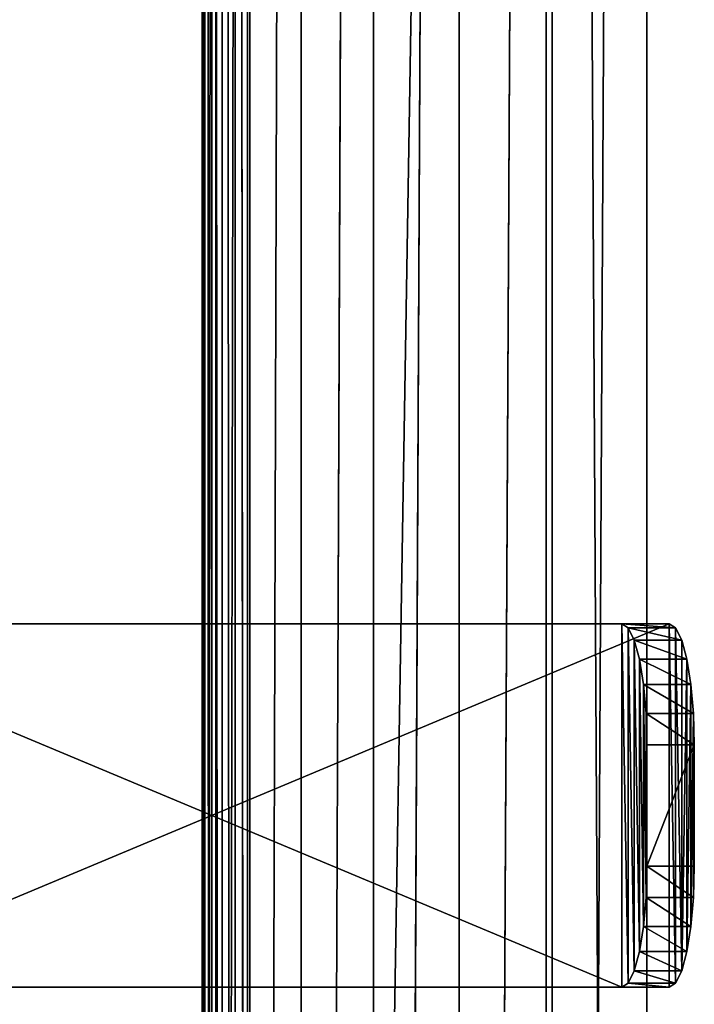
# Model space of a CAD drawing. Extents: x -49 to 1229, y -1056 to 1083.
# Tile 35 of 146: x 525 to 580, y -3 to 79. Entities that reach past the tile are written whole.
import ezdxf

# ---------------------------------------------------------------- set-up
doc = ezdxf.new("R2010")
doc.units = 0
doc.header["$LTSCALE"] = 25.4
doc.layers.get('0').update_dxf_attribs({"color": 13, "linetype": 'CONTINUOUS'})
doc.layers.add('STEEL', color=32, linetype='CONTINUOUS')
doc.layers.add('WOOD', color=32, linetype='CONTINUOUS')

# ---------------------------------------------------------------- blocks, each defined once
blk = doc.blocks.new('LVI293_01_03_01')
at = {"color": 0}
for p, q in [((460.246, 437.677, -51.127), (460.039, 436.7, -53.539)), ((460.039, 436.7, -33.539), (460.246, 437.677, -35.951)), ((460.246, 437.677, -51.127), (460.039, 436.7, -53.539)), ((460.039, 436.7, -33.539), (460.246, 437.677, -35.951)), ((460.317, 438.011, -48.539), (460.246, 437.677, -51.127)), ((460.246, 437.677, -35.951), (460.317, 438.011, -38.539)), ((460.317, 438.011, -48.539), (460.246, 437.677, -51.127)), ((460.246, 437.677, -35.951), (460.317, 438.011, -38.539)), ((464.23, 437.179, -48.539), (460.246, 437.677, -51.127)), ((464.23, 437.179, -48.539), (460.246, 437.677, -51.127)), ((464.159, 436.846, -51.127), (460.246, 437.677, -51.127)), ((464.159, 436.846, -51.127), (460.246, 437.677, -51.127)), ((463.951, 435.869, -33.539), (460.246, 437.677, -35.951)), ((463.951, 435.869, -33.539), (460.246, 437.677, -35.951)), ((464.159, 436.846, -35.951), (460.246, 437.677, -35.951)), ((464.159, 436.846, -35.951), (460.246, 437.677, -35.951)), ((460.317, 438.011, -38.539), (460.317, 438.011, -48.539)), ((460.317, 438.011, -48.539), (464.23, 437.179, -48.539)), ((464.159, 436.846, -35.951), (460.317, 438.011, -38.539)), ((464.159, 436.846, -35.951), (460.317, 438.011, -38.539)), ((464.23, 437.179, -38.539), (460.317, 438.011, -38.539)), ((460.317, 438.011, -48.539), (464.23, 437.179, -48.539)), ((460.317, 438.011, -38.539), (460.317, 438.011, -48.539)), ((464.23, 437.179, -38.539), (460.317, 438.011, -38.539)), ((460.039, 436.7, -53.539), (459.708, 435.146, -55.61)), ((459.708, 435.146, -31.468), (460.039, 436.7, -33.539)), ((460.039, 436.7, -53.539), (459.708, 435.146, -55.61)), ((459.708, 435.146, -31.468), (460.039, 436.7, -33.539)), ((464.159, 436.846, -51.127), (460.039, 436.7, -53.539)), ((464.159, 436.846, -51.127), (460.039, 436.7, -53.539)), ((463.951, 435.869, -53.539), (460.039, 436.7, -53.539)), ((463.951, 435.869, -53.539), (460.039, 436.7, -53.539)), ((463.621, 434.314, -31.468), (460.039, 436.7, -33.539)), ((463.621, 434.314, -31.468), (460.039, 436.7, -33.539)), ((463.951, 435.869, -33.539), (460.039, 436.7, -33.539)), ((463.951, 435.869, -33.539), (460.039, 436.7, -33.539)), ((463.951, 435.869, -53.539), (464.159, 436.846, -51.127)), ((464.159, 436.846, -35.951), (463.951, 435.869, -33.539)), ((463.951, 435.869, -53.539), (464.159, 436.846, -51.127)), ((464.159, 436.846, -35.951), (463.951, 435.869, -33.539)), ((464.159, 436.846, -51.127), (464.23, 437.179, -48.539)), ((464.23, 437.179, -38.539), (464.159, 436.846, -35.951)), ((464.159, 436.846, -51.127), (464.23, 437.179, -48.539)), ((464.23, 437.179, -38.539), (464.159, 436.846, -35.951)), ((464.23, 437.179, -48.539), (464.23, 437.179, -38.539)), ((464.23, 437.179, -48.539), (464.23, 437.179, -38.539)), ((463.951, 435.869, -53.539), (459.708, 435.146, -55.61)), ((463.951, 435.869, -53.539), (459.708, 435.146, -55.61)), ((463.621, 434.314, -55.61), (463.951, 435.869, -53.539)), ((463.951, 435.869, -33.539), (463.621, 434.314, -31.468)), ((463.621, 434.314, -55.61), (463.951, 435.869, -53.539)), ((463.951, 435.869, -33.539), (463.621, 434.314, -31.468)), ((459.708, 435.146, -55.61), (459.278, 433.12, -57.2)), ((459.278, 433.12, -29.879), (459.708, 435.146, -31.468)), ((459.708, 435.146, -55.61), (459.278, 433.12, -57.2)), ((459.278, 433.12, -29.879), (459.708, 435.146, -31.468)), ((463.621, 434.314, -55.61), (459.708, 435.146, -55.61)), ((463.621, 434.314, -55.61), (459.708, 435.146, -55.61)), ((463.19, 432.288, -29.879), (459.708, 435.146, -31.468)), ((463.19, 432.288, -29.879), (459.708, 435.146, -31.468)), ((463.621, 434.314, -31.468), (459.708, 435.146, -31.468)), ((463.621, 434.314, -31.468), (459.708, 435.146, -31.468)), ((463.621, 434.314, -55.61), (459.278, 433.12, -57.2)), ((463.621, 434.314, -55.61), (459.278, 433.12, -57.2)), ((463.19, 432.288, -57.2), (463.621, 434.314, -55.61)), ((463.621, 434.314, -31.468), (463.19, 432.288, -29.879)), ((463.19, 432.288, -57.2), (463.621, 434.314, -55.61)), ((463.621, 434.314, -31.468), (463.19, 432.288, -29.879)), ((459.278, 433.12, -57.2), (458.776, 430.761, -58.199)), ((458.776, 430.761, -28.88), (459.278, 433.12, -29.879)), ((459.278, 433.12, -57.2), (458.776, 430.761, -58.199)), ((458.776, 430.761, -28.88), (459.278, 433.12, -29.879)), ((463.19, 432.288, -57.2), (459.278, 433.12, -57.2)), ((463.19, 432.288, -57.2), (459.278, 433.12, -57.2)), ((462.689, 429.929, -28.88), (459.278, 433.12, -29.879)), ((462.689, 429.929, -28.88), (459.278, 433.12, -29.879)), ((463.19, 432.288, -29.879), (459.278, 433.12, -29.879)), ((463.19, 432.288, -29.879), (459.278, 433.12, -29.879)), ((463.19, 432.288, -57.2), (458.776, 430.761, -58.199)), ((463.19, 432.288, -57.2), (458.776, 430.761, -58.199)), ((462.689, 429.929, -58.199), (463.19, 432.288, -57.2)), ((463.19, 432.288, -29.879), (462.689, 429.929, -28.88)), ((462.689, 429.929, -58.199), (463.19, 432.288, -57.2)), ((463.19, 432.288, -29.879), (462.689, 429.929, -28.88)), ((458.776, 430.761, -58.199), (458.238, 428.229, -58.539)), ((458.238, 428.229, -28.539), (458.776, 430.761, -28.88)), ((458.776, 430.761, -58.199), (458.238, 428.229, -58.539)), ((458.238, 428.229, -28.539), (458.776, 430.761, -28.88)), ((462.689, 429.929, -58.199), (458.776, 430.761, -58.199)), ((462.689, 429.929, -58.199), (458.776, 430.761, -58.199)), ((462.151, 427.398, -28.539), (458.776, 430.761, -28.88)), ((462.151, 427.398, -28.539), (458.776, 430.761, -28.88)), ((462.689, 429.929, -28.88), (458.776, 430.761, -28.88)), ((462.689, 429.929, -28.88), (458.776, 430.761, -28.88)), ((462.689, 429.929, -58.199), (458.238, 428.229, -58.539)), ((462.689, 429.929, -58.199), (458.238, 428.229, -58.539)), ((462.151, 427.398, -58.539), (462.689, 429.929, -58.199)), ((462.689, 429.929, -28.88), (462.151, 427.398, -28.539)), ((462.151, 427.398, -58.539), (462.689, 429.929, -58.199)), ((462.689, 429.929, -28.88), (462.151, 427.398, -28.539)), ((458.238, 428.229, -58.539), (386.6, 91.199, -58.539)), ((386.6, 91.199, -28.539), (458.238, 428.229, -28.539)), ((458.238, 428.229, -58.539), (386.6, 91.199, -58.539)), ((386.6, 91.199, -28.539), (458.238, 428.229, -28.539)), ((462.151, 427.398, -58.539), (458.238, 428.229, -58.539)), ((458.238, 428.229, -28.539), (462.151, 427.398, -28.539)), ((462.151, 427.398, -58.539), (458.238, 428.229, -58.539)), ((458.238, 428.229, -28.539), (462.151, 427.398, -28.539)), ((390.513, 90.368, -58.539), (462.151, 427.398, -58.539)), ((462.151, 427.398, -28.539), (390.513, 90.368, -28.539)), ((390.513, 90.368, -58.539), (462.151, 427.398, -58.539)), ((462.151, 427.398, -28.539), (390.513, 90.368, -28.539))]:
    blk.add_line(p, q, dxfattribs=at)
at = {"color": 252}
mesh = blk.add_polyface(dxfattribs=at)
corners = [(458.238, 428.229, -28.539), (386.6, 91.199, -58.539), (386.6, 91.199, -28.539), (458.238, 428.229, -58.539), (458.776, 430.761, -28.88), (458.776, 430.761, -58.199), (459.278, 433.12, -29.879), (459.278, 433.12, -57.2), (459.708, 435.146, -31.468), (459.708, 435.146, -55.61), (460.039, 436.7, -33.539), (460.039, 436.7, -53.539), (460.246, 437.677, -35.951), (460.246, 437.677, -51.127), (460.317, 438.011, -38.539), (460.317, 438.011, -48.539)]
mesh.append_faces([[corners[k] for k in face] for face in [(0, 1, 2), (13, 14, 15)]], dxfattribs={"vtx0": -1, "color": 252})
mesh.append_faces([[corners[k] for k in face] for face in [(1, 0, 3), (3, 4, 5), (5, 6, 7), (7, 8, 9), (9, 10, 11), (11, 12, 13)]], dxfattribs={"vtx0": -1, "vtx1": -1, "color": 252})
mesh.append_faces([[corners[k] for k in face] for face in [(3, 0, 4), (5, 4, 6), (7, 6, 8), (9, 8, 10), (11, 10, 12), (13, 12, 14)]], dxfattribs={"vtx0": -1, "vtx2": -1, "color": 252})
mesh = blk.add_polyface(dxfattribs=at)
corners = [(464.159, 436.846, -51.127), (460.039, 436.7, -53.539), (460.246, 437.677, -51.127)]
mesh.append_faces([[corners[k] for k in face] for face in [(0, 1, 2)]], dxfattribs={"color": 252})
mesh = blk.add_polyface(dxfattribs=at)
corners = [(463.951, 435.869, -33.539), (460.246, 437.677, -35.951), (460.039, 436.7, -33.539)]
mesh.append_faces([[corners[k] for k in face] for face in [(0, 1, 2)]], dxfattribs={"color": 252})
mesh = blk.add_polyface(dxfattribs=at)
corners = [(464.23, 437.179, -48.539), (460.246, 437.677, -51.127), (460.317, 438.011, -48.539)]
mesh.append_faces([[corners[k] for k in face] for face in [(0, 1, 2)]], dxfattribs={"color": 252})
mesh = blk.add_polyface(dxfattribs=at)
corners = [(464.159, 436.846, -35.951), (460.317, 438.011, -38.539), (460.246, 437.677, -35.951)]
mesh.append_faces([[corners[k] for k in face] for face in [(0, 1, 2)]], dxfattribs={"color": 252})
mesh = blk.add_polyface(dxfattribs=at)
corners = [(464.23, 437.179, -48.539), (464.159, 436.846, -51.127), (460.246, 437.677, -51.127)]
mesh.append_faces([[corners[k] for k in face] for face in [(0, 1, 2)]], dxfattribs={"color": 252})
mesh = blk.add_polyface(dxfattribs=at)
corners = [(463.951, 435.869, -33.539), (464.159, 436.846, -35.951), (460.246, 437.677, -35.951)]
mesh.append_faces([[corners[k] for k in face] for face in [(0, 1, 2)]], dxfattribs={"color": 252})
mesh = blk.add_polyface(dxfattribs=at)
corners = [(464.159, 436.846, -35.951), (464.23, 437.179, -38.539), (460.317, 438.011, -38.539)]
mesh.append_faces([[corners[k] for k in face] for face in [(0, 1, 2)]], dxfattribs={"color": 252})
mesh = blk.add_polyface(dxfattribs=at)
corners = [(460.317, 438.011, -38.539), (464.23, 437.179, -48.539), (460.317, 438.011, -48.539), (464.23, 437.179, -38.539)]
mesh.append_faces([[corners[k] for k in face] for face in [(0, 1, 2), (1, 0, 3)]], dxfattribs={"vtx0": -1, "color": 252})
mesh = blk.add_polyface(dxfattribs=at)
corners = [(462.151, 427.398, -58.539), (390.513, 90.368, -28.539), (390.513, 90.368, -58.539), (462.151, 427.398, -28.539), (462.689, 429.929, -28.88), (462.689, 429.929, -58.199), (463.19, 432.288, -29.879), (463.19, 432.288, -57.2), (463.621, 434.314, -55.61), (463.621, 434.314, -31.468), (463.951, 435.869, -53.539), (463.951, 435.869, -33.539), (464.159, 436.846, -51.127), (464.159, 436.846, -35.951), (464.23, 437.179, -48.539), (464.23, 437.179, -38.539)]
mesh.append_faces([[corners[k] for k in face] for face in [(0, 1, 2), (13, 14, 15)]], dxfattribs={"vtx0": -1, "color": 252})
mesh.append_faces([[corners[k] for k in face] for face in [(1, 0, 3), (3, 0, 4), (4, 5, 6), (6, 8, 9), (9, 10, 11), (11, 12, 13)]], dxfattribs={"vtx0": -1, "vtx1": -1, "color": 252})
mesh.append_faces([[corners[k] for k in face] for face in [(4, 0, 5), (6, 5, 7), (6, 7, 8), (9, 8, 10), (11, 10, 12), (13, 12, 14)]], dxfattribs={"vtx0": -1, "vtx2": -1, "color": 252})
mesh = blk.add_polyface(dxfattribs=at)
corners = [(463.951, 435.869, -53.539), (459.708, 435.146, -55.61), (460.039, 436.7, -53.539)]
mesh.append_faces([[corners[k] for k in face] for face in [(0, 1, 2)]], dxfattribs={"color": 252})
mesh = blk.add_polyface(dxfattribs=at)
corners = [(463.621, 434.314, -31.468), (460.039, 436.7, -33.539), (459.708, 435.146, -31.468)]
mesh.append_faces([[corners[k] for k in face] for face in [(0, 1, 2)]], dxfattribs={"color": 252})
mesh = blk.add_polyface(dxfattribs=at)
corners = [(464.159, 436.846, -51.127), (463.951, 435.869, -53.539), (460.039, 436.7, -53.539)]
mesh.append_faces([[corners[k] for k in face] for face in [(0, 1, 2)]], dxfattribs={"color": 252})
mesh = blk.add_polyface(dxfattribs=at)
corners = [(463.621, 434.314, -31.468), (463.951, 435.869, -33.539), (460.039, 436.7, -33.539)]
mesh.append_faces([[corners[k] for k in face] for face in [(0, 1, 2)]], dxfattribs={"color": 252})
mesh = blk.add_polyface(dxfattribs=at)
corners = [(463.951, 435.869, -53.539), (463.621, 434.314, -55.61), (459.708, 435.146, -55.61)]
mesh.append_faces([[corners[k] for k in face] for face in [(0, 1, 2)]], dxfattribs={"color": 252})
mesh = blk.add_polyface(dxfattribs=at)
corners = [(463.621, 434.314, -55.61), (459.278, 433.12, -57.2), (459.708, 435.146, -55.61)]
mesh.append_faces([[corners[k] for k in face] for face in [(0, 1, 2)]], dxfattribs={"color": 252})
mesh = blk.add_polyface(dxfattribs=at)
corners = [(463.19, 432.288, -29.879), (459.708, 435.146, -31.468), (459.278, 433.12, -29.879)]
mesh.append_faces([[corners[k] for k in face] for face in [(0, 1, 2)]], dxfattribs={"color": 252})
mesh = blk.add_polyface(dxfattribs=at)
corners = [(463.621, 434.314, -31.468), (459.708, 435.146, -31.468), (463.19, 432.288, -29.879)]
mesh.append_faces([[corners[k] for k in face] for face in [(0, 1, 2)]], dxfattribs={"color": 252})
mesh = blk.add_polyface(dxfattribs=at)
corners = [(463.621, 434.314, -55.61), (463.19, 432.288, -57.2), (459.278, 433.12, -57.2)]
mesh.append_faces([[corners[k] for k in face] for face in [(0, 1, 2)]], dxfattribs={"color": 252})
mesh = blk.add_polyface(dxfattribs=at)
corners = [(463.19, 432.288, -57.2), (458.776, 430.761, -58.199), (459.278, 433.12, -57.2)]
mesh.append_faces([[corners[k] for k in face] for face in [(0, 1, 2)]], dxfattribs={"color": 252})
mesh = blk.add_polyface(dxfattribs=at)
corners = [(462.689, 429.929, -28.88), (459.278, 433.12, -29.879), (458.776, 430.761, -28.88)]
mesh.append_faces([[corners[k] for k in face] for face in [(0, 1, 2)]], dxfattribs={"color": 252})
mesh = blk.add_polyface(dxfattribs=at)
corners = [(463.19, 432.288, -29.879), (459.278, 433.12, -29.879), (462.689, 429.929, -28.88)]
mesh.append_faces([[corners[k] for k in face] for face in [(0, 1, 2)]], dxfattribs={"color": 252})
mesh = blk.add_polyface(dxfattribs=at)
corners = [(463.19, 432.288, -57.2), (462.689, 429.929, -58.199), (458.776, 430.761, -58.199)]
mesh.append_faces([[corners[k] for k in face] for face in [(0, 1, 2)]], dxfattribs={"color": 252})
mesh = blk.add_polyface(dxfattribs=at)
corners = [(462.689, 429.929, -58.199), (458.238, 428.229, -58.539), (458.776, 430.761, -58.199)]
mesh.append_faces([[corners[k] for k in face] for face in [(0, 1, 2)]], dxfattribs={"color": 252})
mesh = blk.add_polyface(dxfattribs=at)
corners = [(462.151, 427.398, -28.539), (458.776, 430.761, -28.88), (458.238, 428.229, -28.539)]
mesh.append_faces([[corners[k] for k in face] for face in [(0, 1, 2)]], dxfattribs={"color": 252})
mesh = blk.add_polyface(dxfattribs=at)
corners = [(462.689, 429.929, -28.88), (458.776, 430.761, -28.88), (462.151, 427.398, -28.539)]
mesh.append_faces([[corners[k] for k in face] for face in [(0, 1, 2)]], dxfattribs={"color": 252})
mesh = blk.add_polyface(dxfattribs=at)
corners = [(462.689, 429.929, -58.199), (462.151, 427.398, -58.539), (458.238, 428.229, -58.539)]
mesh.append_faces([[corners[k] for k in face] for face in [(0, 1, 2)]], dxfattribs={"color": 252})
mesh = blk.add_polyface(dxfattribs=at)
corners = [(458.238, 428.229, -58.539), (390.513, 90.368, -58.539), (386.6, 91.199, -58.539), (462.151, 427.398, -58.539)]
mesh.append_faces([[corners[k] for k in face] for face in [(0, 1, 2), (1, 0, 3)]], dxfattribs={"vtx0": -1, "color": 252})
mesh = blk.add_polyface(dxfattribs=at)
corners = [(390.513, 90.368, -28.539), (458.238, 428.229, -28.539), (386.6, 91.199, -28.539), (462.151, 427.398, -28.539)]
mesh.append_faces([[corners[k] for k in face] for face in [(0, 1, 2), (1, 0, 3)]], dxfattribs={"vtx0": -1, "color": 252})
blk = doc.blocks.new('LVI293_01_02_02')
at = {"color": 0}
for p, q in [((30, 30), (22.235, 28.978, 1488)), ((30, 30), (22.235, 28.978, 1488)), ((30, 30, 1488), (30, 30)), ((30, 30, 1488), (30, 30)), ((35, 30, 1488), (35, 30)), ((35, 30, 1488), (35, 30)), ((35, 30, 1488), (36.294, 29.83)), ((35, 30, 1488), (36.294, 29.83)), ((36.294, 29.83, 1488), (36.294, 29.83)), ((36.294, 29.83, 1488), (36.294, 29.83)), ((36.294, 29.83, 1488), (37.5, 29.33)), ((36.294, 29.83, 1488), (37.5, 29.33)), ((37.5, 29.33, 1488), (37.5, 29.33)), ((37.5, 29.33, 1488), (37.5, 29.33)), ((37.5, 29.33, 1488), (38.536, 28.536)), ((37.5, 29.33, 1488), (38.536, 28.536)), ((22.235, 28.978), (15, 25.981, 1488)), ((22.235, 28.978), (15, 25.981, 1488)), ((22.235, 28.978), (22.235, 28.978, 1488)), ((22.235, 28.978), (22.235, 28.978, 1488)), ((38.536, 28.536, 1488), (38.536, 28.536)), ((38.536, 28.536, 1488), (38.536, 28.536)), ((38.536, 28.536, 1488), (39.33, 27.5)), ((38.536, 28.536, 1488), (39.33, 27.5)), ((39.33, 27.5, 1488), (39.33, 27.5)), ((39.33, 27.5, 1488), (39.33, 27.5)), ((39.33, 27.5, 1488), (39.83, 26.294)), ((39.33, 27.5, 1488), (39.83, 26.294)), ((39.83, 26.294, 1488), (39.83, 26.294)), ((39.83, 26.294, 1488), (39.83, 26.294)), ((39.83, 26.294, 1488), (40, 25)), ((39.83, 26.294, 1488), (40, 25)), ((15, 25.981), (8.787, 21.213, 1488)), ((15, 25.981), (8.787, 21.213, 1488)), ((15, 25.981), (15, 25.981, 1488)), ((15, 25.981), (15, 25.981, 1488)), ((40, 25), (40, 25, 1488)), ((40, 25), (40, 25, 1488)), ((8.787, 21.213), (4.019, 15, 1488)), ((8.787, 21.213), (4.019, 15, 1488)), ((8.787, 21.213), (8.787, 21.213, 1488)), ((8.787, 21.213), (8.787, 21.213, 1488)), ((4.019, 15), (1.022, 7.765, 1488)), ((4.019, 15), (1.022, 7.765, 1488)), ((4.019, 15), (4.019, 15, 1488)), ((4.019, 15), (4.019, 15, 1488)), ((1.022, 7.765), (0, 0, 1488)), ((1.022, 7.765), (0, 0, 1488)), ((1.022, 7.765), (1.022, 7.765, 1488)), ((1.022, 7.765), (1.022, 7.765, 1488)), ((0, 0, 1488), (0, 0)), ((0, 0, 1488), (0, 0)), ((40, 0), (40, 0, 1488)), ((40, 0), (40, 0, 1488))]:
    blk.add_line(p, q, dxfattribs=at)
at = {"color": 7}
mesh = blk.add_polyface(dxfattribs=at)
corners = [(30, 30, 1488), (30, 30), (22.235, 28.978, 1488)]
mesh.append_faces([[corners[k] for k in face] for face in [(0, 1, 2)]], dxfattribs={"color": 7})
mesh = blk.add_polyface(dxfattribs=at)
corners = [(22.235, 28.978, 1488), (30, 30), (22.235, 28.978)]
mesh.append_faces([[corners[k] for k in face] for face in [(0, 1, 2)]], dxfattribs={"color": 7})
mesh = blk.add_polyface(dxfattribs=at)
corners = [(30, 30, 1488), (35, 30), (30, 30), (35, 30, 1488)]
mesh.append_faces([[corners[k] for k in face] for face in [(0, 1, 2), (1, 0, 3)]], dxfattribs={"vtx0": -1, "color": 7})
mesh = blk.add_polyface(dxfattribs=at)
corners = [(35, 30, 1488), (36.294, 29.83), (35, 30)]
mesh.append_faces([[corners[k] for k in face] for face in [(0, 1, 2)]], dxfattribs={"color": 7})
mesh = blk.add_polyface(dxfattribs=at)
corners = [(36.294, 29.83, 1488), (36.294, 29.83), (35, 30, 1488)]
mesh.append_faces([[corners[k] for k in face] for face in [(0, 1, 2)]], dxfattribs={"color": 7})
mesh = blk.add_polyface(dxfattribs=at)
corners = [(36.294, 29.83, 1488), (37.5, 29.33), (36.294, 29.83)]
mesh.append_faces([[corners[k] for k in face] for face in [(0, 1, 2)]], dxfattribs={"color": 7})
mesh = blk.add_polyface(dxfattribs=at)
corners = [(37.5, 29.33, 1488), (37.5, 29.33), (36.294, 29.83, 1488)]
mesh.append_faces([[corners[k] for k in face] for face in [(0, 1, 2)]], dxfattribs={"color": 7})
mesh = blk.add_polyface(dxfattribs=at)
corners = [(37.5, 29.33, 1488), (38.536, 28.536), (37.5, 29.33)]
mesh.append_faces([[corners[k] for k in face] for face in [(0, 1, 2)]], dxfattribs={"color": 7})
mesh = blk.add_polyface(dxfattribs=at)
corners = [(38.536, 28.536, 1488), (38.536, 28.536), (37.5, 29.33, 1488)]
mesh.append_faces([[corners[k] for k in face] for face in [(0, 1, 2)]], dxfattribs={"color": 7})
mesh = blk.add_polyface(dxfattribs=at)
corners = [(22.235, 28.978, 1488), (22.235, 28.978), (15, 25.981, 1488)]
mesh.append_faces([[corners[k] for k in face] for face in [(0, 1, 2)]], dxfattribs={"color": 7})
mesh = blk.add_polyface(dxfattribs=at)
corners = [(15, 25.981, 1488), (22.235, 28.978), (15, 25.981)]
mesh.append_faces([[corners[k] for k in face] for face in [(0, 1, 2)]], dxfattribs={"color": 7})
mesh = blk.add_polyface(dxfattribs=at)
corners = [(38.536, 28.536, 1488), (39.33, 27.5), (38.536, 28.536)]
mesh.append_faces([[corners[k] for k in face] for face in [(0, 1, 2)]], dxfattribs={"color": 7})
mesh = blk.add_polyface(dxfattribs=at)
corners = [(38.536, 28.536, 1488), (39.33, 27.5, 1488), (39.33, 27.5)]
mesh.append_faces([[corners[k] for k in face] for face in [(0, 1, 2)]], dxfattribs={"color": 7})
mesh = blk.add_polyface(dxfattribs=at)
corners = [(39.33, 27.5, 1488), (39.83, 26.294), (39.33, 27.5)]
mesh.append_faces([[corners[k] for k in face] for face in [(0, 1, 2)]], dxfattribs={"color": 7})
mesh = blk.add_polyface(dxfattribs=at)
corners = [(39.33, 27.5, 1488), (39.83, 26.294, 1488), (39.83, 26.294)]
mesh.append_faces([[corners[k] for k in face] for face in [(0, 1, 2)]], dxfattribs={"color": 7})
mesh = blk.add_polyface(dxfattribs=at)
corners = [(39.83, 26.294, 1488), (40, 25), (39.83, 26.294)]
mesh.append_faces([[corners[k] for k in face] for face in [(0, 1, 2)]], dxfattribs={"color": 7})
mesh = blk.add_polyface(dxfattribs=at)
corners = [(39.83, 26.294, 1488), (40, 25, 1488), (40, 25)]
mesh.append_faces([[corners[k] for k in face] for face in [(0, 1, 2)]], dxfattribs={"color": 7})
mesh = blk.add_polyface(dxfattribs=at)
corners = [(15, 25.981, 1488), (15, 25.981), (8.787, 21.213, 1488)]
mesh.append_faces([[corners[k] for k in face] for face in [(0, 1, 2)]], dxfattribs={"color": 7})
mesh = blk.add_polyface(dxfattribs=at)
corners = [(8.787, 21.213, 1488), (15, 25.981), (8.787, 21.213)]
mesh.append_faces([[corners[k] for k in face] for face in [(0, 1, 2)]], dxfattribs={"color": 7})
mesh = blk.add_polyface(dxfattribs=at)
corners = [(40, 25), (40, 0, 1488), (40, 0), (40, 25, 1488)]
mesh.append_faces([[corners[k] for k in face] for face in [(0, 1, 2), (1, 0, 3)]], dxfattribs={"vtx0": -1, "color": 7})
mesh = blk.add_polyface(dxfattribs=at)
corners = [(8.787, 21.213), (4.019, 15, 1488), (8.787, 21.213, 1488)]
mesh.append_faces([[corners[k] for k in face] for face in [(0, 1, 2)]], dxfattribs={"color": 7})
mesh = blk.add_polyface(dxfattribs=at)
corners = [(8.787, 21.213), (4.019, 15), (4.019, 15, 1488)]
mesh.append_faces([[corners[k] for k in face] for face in [(0, 1, 2)]], dxfattribs={"color": 7})
mesh = blk.add_polyface(dxfattribs=at)
corners = [(4.019, 15), (1.022, 7.765, 1488), (4.019, 15, 1488)]
mesh.append_faces([[corners[k] for k in face] for face in [(0, 1, 2)]], dxfattribs={"color": 7})
mesh = blk.add_polyface(dxfattribs=at)
corners = [(4.019, 15), (1.022, 7.765), (1.022, 7.765, 1488)]
mesh.append_faces([[corners[k] for k in face] for face in [(0, 1, 2)]], dxfattribs={"color": 7})
mesh = blk.add_polyface(dxfattribs=at)
corners = [(1.022, 7.765), (0, 0, 1488), (1.022, 7.765, 1488)]
mesh.append_faces([[corners[k] for k in face] for face in [(0, 1, 2)]], dxfattribs={"color": 7})
mesh = blk.add_polyface(dxfattribs=at)
corners = [(1.022, 7.765), (0, 0), (0, 0, 1488)]
mesh.append_faces([[corners[k] for k in face] for face in [(0, 1, 2)]], dxfattribs={"color": 7})
mesh = blk.add_polyface(dxfattribs=at)
corners = [(40, 0, 1488), (0, 0), (40, 0), (0, 0, 1488)]
mesh.append_faces([[corners[k] for k in face] for face in [(0, 1, 2), (1, 0, 3)]], dxfattribs={"vtx0": -1, "color": 7})
blk = doc.blocks.new('LVI293_01_03')
at = {"color": 0, "extrusion": (-9.931e-16, -5.83428e-16, -1), "rotation": 282.000000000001}
blk.add_blockref('LVI293_01_02_02', (23.056, 115.597, -1813.5), dxfattribs=at)
at = {"layer": 'STEEL', "color": 0}
blk.add_blockref('LVI293_01_03_01', (-483.373, -322.413, 1112.999), dxfattribs=at)

msp = doc.modelspace()

# ---------------------------------------------------------------- block references
at = {"layer": 'WOOD', "color": 0, "extrusion": (1.52829e-15, -1, -2.46424e-15)}
msp.add_blockref('LVI293_01_03', (599.359, 660.182, -1083.276), dxfattribs=at)

doc.saveas('drawing.dxf')
